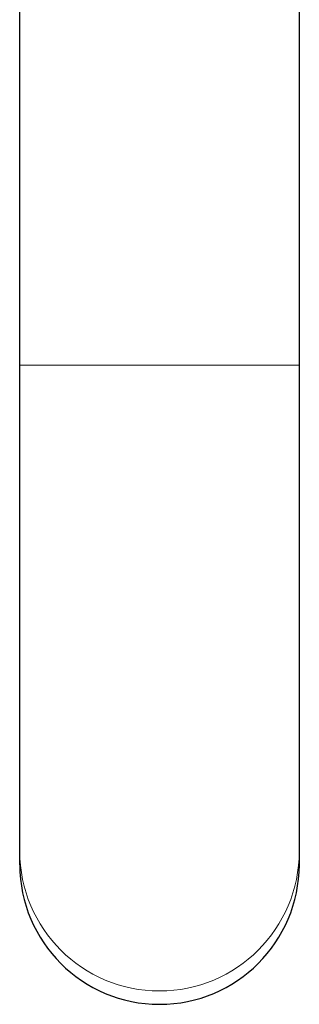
# Model space of a CAD drawing. Header units: millimetres. Extents: x 8 to 811, y 12 to 917.
# Tile 1 of 74: x 364 to 387, y 249 to 330. Entities that reach past the tile are written whole.
import ezdxf

# ---------------------------------------------------------------- set-up
doc = ezdxf.new("R2010")
doc.units = ezdxf.units.MM

msp = doc.modelspace()

# ---------------------------------------------------------------- linework, layer by layer
at = {"color": 7, "linetype": 'Continuous', "lineweight": 30}
for p, q in [((363.919, 351.221), (363.919, 301.221)), ((386.869, 301.221), (386.869, 351.221)), ((363.919, 301.221), (363.919, 261.375)), ((386.869, 261.375), (386.869, 301.221)), ((363.919, 261.375), (363.919, 260.281)), ((386.869, 260.281), (386.869, 261.375))]:
    msp.add_line(p, q, dxfattribs=at)
at = {"color": 252, "linetype": 'Continuous', "lineweight": 0}
msp.add_line((363.919, 301.221), (386.869, 301.221), dxfattribs=at)
msp.add_arc((375.394, 261.41), 11.475, 180.17719, 359.82281, dxfattribs=at)
at = {"color": 7, "linetype": 'Continuous', "lineweight": 30}
msp.add_arc((375.394, 260.316), 11.475, 180.17579, 359.82421, dxfattribs=at)

doc.saveas('drawing.dxf')
